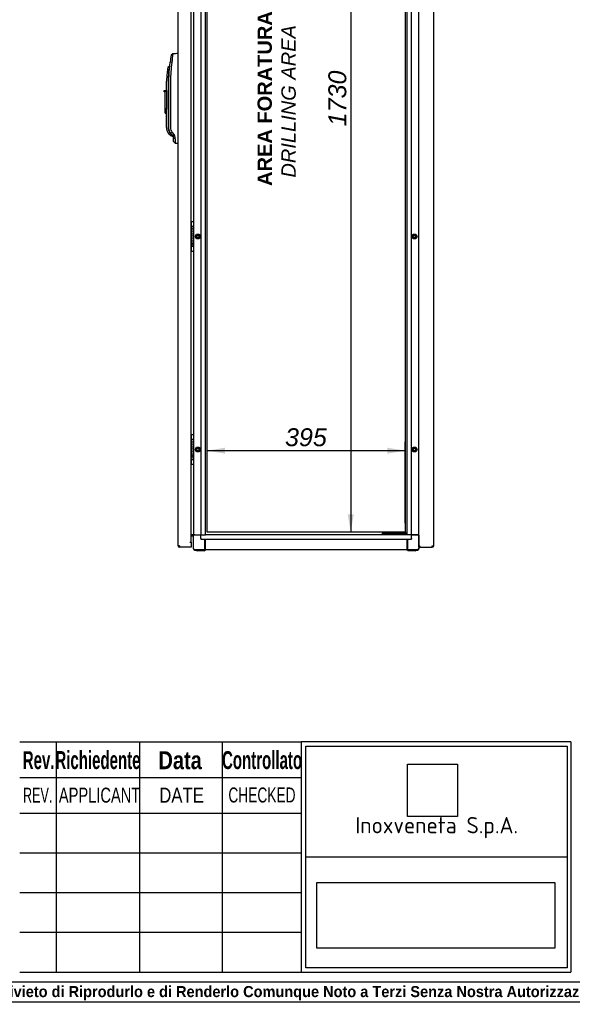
# Model space of a CAD drawing. Extents: x -15 to 412, y 11 to 308.
# Tile 2 of 9: x 115 to 200, y 11 to 162. Entities that reach past the tile are written whole.
import ezdxf
from ezdxf.lldxf.tags import DXFTag

# ---------------------------------------------------------------- set-up
doc = ezdxf.new("R2010")
doc.units = 0
doc.layers.get('0').update_dxf_attribs({"linetype": 'CONTINUOUS'})
for name, color, linetype in [('_TRANSLATION', 7, 'CONTINUOUS'), ('AE00198_03', 7, 'CONTINUOUS'), ('AE00219_00', 7, 'CONTINUOUS'), ('AE00219_03', 7, 'CONTINUOUS'), ('AE00368_00', 7, 'CONTINUOUS'), ('AE00500_10', 7, 'CONTINUOUS'), ('AE00992_10', 7, 'CONTINUOUS'), ('DEFAULT', 7, 'CONTINUOUS'), ('DV2__TRANSLATION', 7, 'CONTINUOUS'), ('F0000001_24', 7, 'CONTINUOUS'), ('F0000001_47', 7, 'CONTINUOUS'), ('M0000000_06', 7, 'CONTINUOUS'), ('M0000000_29', 7, 'CONTINUOUS'), ('M0000000_44', 7, 'CONTINUOUS'), ('M0000000_54', 7, 'CONTINUOUS'), ('M0000000_56', 7, 'CONTINUOUS'), ('M0000001_30', 7, 'CONTINUOUS')]:
    doc.layers.add(name, color=color, linetype=linetype)
doc.styles.add('SEACAD_ARIAL', font='arial.ttf')
doc.styles.add('SEACAD_ARIAL_NARROW', font='ARIALN.TTF', dxfattribs={"width": 0.8})
doc.styles.add('SEACAD_ARIALB', font='arialbd.ttf', dxfattribs={"width": 0.9})
doc.styles.add('SEACAD_ARIALI', font='ariali.ttf')
tags = doc.linetypes.add('CENTER2', pattern=[28.575, 19.05, -3.175, 3.175, -3.175]).pattern_tags.tags
tags[10:11] = [DXFTag(74, 4), DXFTag(75, 0), DXFTag(340, '0'), DXFTag(46, 0.0), DXFTag(50, 0.0), DXFTag(44, 0.0), DXFTag(45, 0.0)]
tags[8:9] = [DXFTag(74, 4), DXFTag(75, 0), DXFTag(340, '0'), DXFTag(46, 0.0), DXFTag(50, 0.0), DXFTag(44, 0.0), DXFTag(45, 0.0)]
tags[6:7] = [DXFTag(74, 4), DXFTag(75, 0), DXFTag(340, '0'), DXFTag(46, 0.0), DXFTag(50, 0.0), DXFTag(44, 0.0), DXFTag(45, 0.0)]
tags[4:5] = [DXFTag(74, 4), DXFTag(75, 0), DXFTag(340, '0'), DXFTag(46, 0.0), DXFTag(50, 0.0), DXFTag(44, 0.0), DXFTag(45, 0.0)]
doc.dimstyles.new('ISO', dxfattribs={"dimtxt": 2.75, "dimasz": 2.75, "dimexe": 1.375, "dimexo": 1.375, "dimgap": 0.6875, "dimtad": 1, "dimdec": 1, "dimlfac": 13.000013, "dimtxsty": 'SEACAD_ARIAL', "dimblk1": '_SE_FILLED', "dimblk2": '_SE_FILLED', "dimsah": 1, "dimcen": 1.375, "dimazin": 3, "dimtfac": 0.7, "dimtdec": 3, "dimtmove": 0, "dimatfit": 3})
picture_1 = doc.add_image_def('image1.jpg', size_in_pixel=(55, 57))
picture_2 = doc.add_image_def('image2.bmp', size_in_pixel=(138, 38))

# ---------------------------------------------------------------- blocks, each defined once
blk = doc.blocks.new('SE1')
at = {"layer": 'AE00198_03', "color": 7, "linetype": 'CONTINUOUS'}
for p, q in [((141.7, 130.5), (141.7, 129.94)), ((141.75, 130.5), (141.7, 130.5)), ((141.7, 126.78), (141.7, 126.23)), ((141.7, 126.23), (141.75, 126.23)), ((141.7, 97.8), (141.7, 97.25)), ((141.75, 97.8), (141.7, 97.8)), ((141.7, 94.09), (141.7, 93.53)), ((141.7, 93.53), (141.75, 93.53))]:
    blk.add_line(p, q, dxfattribs=at)
for centre, start, end in [((142.11, 130.04), 132.1747, 135.145), ((142.11, 126.68), 224.855, 227.8253), ((142.11, 97.35), 132.1747, 135.145), ((142.11, 93.99), 224.855, 227.8253)]:
    blk.add_arc(centre, 0.615, start, end, dxfattribs=at)
at = {"layer": 'AE00219_00', "color": 7, "linetype": 'CONTINUOUS'}
for p, q in [((171.57, 82.63), (171.6, 82.61)), ((172.06, 82.61), (171.6, 82.61)), ((171.6, 82.61), (171.6, 82.59)), ((172.06, 82.61), (172.08, 82.63)), ((172.06, 82.59), (172.06, 82.61)), ((173.5, 82.63), (173.52, 82.61)), ((173.98, 82.61), (173.52, 82.61)), ((173.52, 82.61), (173.52, 82.59)), ((173.98, 82.61), (174.01, 82.63)), ((173.98, 82.59), (173.98, 82.61))]:
    blk.add_line(p, q, dxfattribs=at)
at = {"layer": 'AE00219_03', "color": 7, "linetype": 'CONTINUOUS'}
for p, q in [((178.92, 127.09), (178.91, 127.09)), ((178.92, 126.17), (178.92, 127.09)), ((178.91, 126.17), (178.92, 126.17)), ((178.92, 94.4), (178.91, 94.4)), ((178.92, 93.48), (178.92, 94.4)), ((178.91, 93.48), (178.92, 93.48))]:
    blk.add_line(p, q, dxfattribs=at)
at = {"layer": 'AE00368_00', "color": 7, "linetype": 'CONTINUOUS'}
for p, q in [((171.1, 82.63), (171.04, 82.63)), ((171.04, 82.63), (171.04, 82.59)), ((172.61, 82.59), (172.61, 82.63)), ((172.97, 82.63), (172.97, 82.59)), ((174.54, 82.59), (174.54, 82.63))]:
    blk.add_line(p, q, dxfattribs=at)
for centre, start, end in [((171.34, 82.58), 16.6015, 90), ((172.32, 82.58), 90, 163.3985), ((173.26, 82.58), 16.6015, 90), ((174.24, 82.58), 90, 163.3985)]:
    blk.add_arc(centre, 0.0538, start, end, dxfattribs=at)
at = {"layer": 'AE00500_10', "color": 7, "linetype": 'CONTINUOUS'}
for p, q in [((176.6, 130.45), (176.64, 130.45)), ((142.3, 128.36), (142.5, 128.72)), ((142.38, 128.36), (142.55, 128.65)), ((142.51, 128.72), (142.92, 128.72)), ((142.55, 128.65), (142.88, 128.65)), ((142.88, 128.65), (143.05, 128.36)), ((142.92, 128.72), (143.13, 128.36)), ((175.53, 128.36), (175.73, 128.72)), ((175.61, 128.36), (175.78, 128.65)), ((175.74, 128.72), (176.15, 128.72)), ((175.78, 128.65), (176.11, 128.65)), ((176.11, 128.65), (176.28, 128.36)), ((176.15, 128.72), (176.36, 128.36)), ((176.64, 129.73), (176.6, 129.73)), ((142.5, 128), (142.3, 128.36)), ((142.55, 128.07), (142.38, 128.36)), ((142.92, 128), (142.51, 128)), ((142.88, 128.07), (142.55, 128.07)), ((143.05, 128.36), (142.88, 128.07)), ((143.13, 128.36), (142.92, 128)), ((175.73, 128), (175.53, 128.36)), ((175.78, 128.07), (175.61, 128.36)), ((176.15, 128), (175.74, 128)), ((176.11, 128.07), (175.78, 128.07)), ((176.28, 128.36), (176.11, 128.07)), ((176.36, 128.36), (176.15, 128)), ((176.6, 126.99), (176.64, 126.99)), ((176.64, 126.27), (176.6, 126.27)), ((176.6, 97.76), (176.64, 97.76)), ((176.64, 97.04), (176.6, 97.04)), ((142.3, 95.67), (142.5, 96.03)), ((142.5, 95.31), (142.3, 95.67)), ((142.38, 95.67), (142.55, 95.96)), ((142.55, 95.38), (142.38, 95.67)), ((142.51, 96.03), (142.92, 96.03)), ((142.92, 95.31), (142.51, 95.31)), ((142.55, 95.96), (142.88, 95.96)), ((142.88, 95.38), (142.55, 95.38)), ((142.88, 95.96), (143.05, 95.67)), ((143.05, 95.67), (142.88, 95.38)), ((142.92, 96.03), (143.13, 95.67)), ((143.13, 95.67), (142.92, 95.31)), ((175.53, 95.67), (175.73, 96.03)), ((175.73, 95.31), (175.53, 95.67)), ((175.61, 95.67), (175.78, 95.96)), ((175.78, 95.38), (175.61, 95.67)), ((175.74, 96.03), (176.15, 96.03)), ((176.15, 95.31), (175.74, 95.31)), ((175.78, 95.96), (176.11, 95.96)), ((176.11, 95.38), (175.78, 95.38)), ((176.11, 95.96), (176.28, 95.67)), ((176.28, 95.67), (176.11, 95.38)), ((176.15, 96.03), (176.36, 95.67)), ((176.36, 95.67), (176.15, 95.31)), ((176.6, 94.3), (176.64, 94.3)), ((176.64, 93.58), (176.6, 93.58))]:
    blk.add_line(p, q, dxfattribs=at)
for centre in [(142.71, 128.36), (175.94, 128.36), (142.71, 95.67), (175.94, 95.67)]:
    blk.add_circle(centre, 0.189, dxfattribs=at)
for centre, radius, start, end in [((142.71, 128.36), 0.231, 75, 15), ((142.51, 128.72), 0.00385, 90, 150), ((142.92, 128.72), 0.00385, 30, 90), ((175.94, 128.36), 0.231, 75, 15), ((175.74, 128.72), 0.00385, 90, 150), ((176.15, 128.72), 0.00385, 30, 90), ((142.3, 128.36), 0.00385, 150, 210), ((142.51, 128), 0.00385, 210, 270), ((142.92, 128), 0.00385, 270, 330), ((143.13, 128.36), 0.00385, 330, 30), ((175.53, 128.36), 0.00385, 150, 210), ((175.74, 128), 0.00385, 210, 270), ((176.15, 128), 0.00385, 270, 330), ((176.36, 128.36), 0.00385, 330, 30), ((142.3, 95.67), 0.00385, 150, 210), ((142.71, 95.67), 0.231, 75, 15), ((142.51, 96.03), 0.00385, 90, 150), ((142.51, 95.31), 0.00385, 210, 270), ((142.92, 96.03), 0.00385, 30, 90), ((142.92, 95.31), 0.00385, 270, 330), ((143.13, 95.67), 0.00385, 330, 30), ((175.53, 95.67), 0.00385, 150, 210), ((175.94, 95.67), 0.231, 75, 15), ((175.74, 96.03), 0.00385, 90, 150), ((175.74, 95.31), 0.00385, 210, 270), ((176.15, 96.03), 0.00385, 30, 90), ((176.15, 95.31), 0.00385, 270, 330), ((176.36, 95.67), 0.00385, 330, 30)]:
    blk.add_arc(centre, radius, start, end, dxfattribs=at)
at = {"layer": 'AE00992_10', "color": 7, "linetype": 'CONTINUOUS'}
for p, q in [((138.89, 156.37), (138.63, 156.15)), ((139.65, 156.4), (139.67, 156.4)), ((138.33, 154.43), (138.1, 154.24)), ((138.3, 153.54), (138.45, 155.06)), ((138.39, 154.43), (138.33, 154.43)), ((138.71, 155.02), (138.45, 155.06)), ((138.21, 153.44), (137.98, 153.46)), ((138.26, 152.17), (138.3, 153.44)), ((138.3, 153.44), (138.3, 153.54)), ((137.91, 150.71), (137.91, 152.17)), ((138.14, 152.17), (138.14, 145.06)), ((138.26, 145.07), (138.26, 152.17)), ((138.52, 152.17), (138.52, 145.07)), ((137.52, 150.55), (137.52, 150.71)), ((137.52, 150.71), (137.71, 150.71)), ((137.71, 150.55), (137.52, 150.55)), ((137.71, 150.71), (137.91, 150.71)), ((137.71, 150.71), (137.71, 150.55)), ((137.71, 147.94), (137.71, 150.55)), ((137.91, 150.71), (137.91, 147.94)), ((137.71, 147.25), (137.71, 147.94)), ((137.91, 147.94), (137.71, 147.94)), ((137.71, 147.25), (137.91, 147.25)), ((137.91, 147.94), (137.91, 147.88)), ((137.91, 145.06), (137.91, 147.88)), ((138.36, 143.98), (138.18, 144.19)), ((138.36, 143.98), (138.51, 143.82)), ((138.48, 144.26), (138.49, 144.25)), ((138.56, 144.14), (138.49, 144.25)), ((138.51, 143.82), (138.91, 143.66)), ((138.54, 144.12), (138.61, 144.08)), ((138.77, 144.31), (138.56, 144.14)), ((138.79, 143.83), (138.56, 144.14)), ((138.77, 144.31), (139, 144)), ((139, 144), (138.79, 143.83)), ((138.91, 143.68), (138.79, 143.83)), ((139.11, 143.81), (138.91, 143.68)), ((139, 144), (139.11, 143.81)), ((138.98, 142.92), (138.98, 143.45)), ((139.24, 143.31), (138.98, 143.45)), ((138.98, 142.92), (139.25, 142.65)), ((139.25, 142.65), (139.25, 142.65)), ((139.67, 142.63), (139.65, 142.63))]:
    blk.add_line(p, q, dxfattribs=at)
for centre, radius, start, end in [((159.26, 152.17), 21.01, 169.0809, 172.0958), ((160.39, 152.85), 21.79, 170.6918, 174.277), ((149.06, 152.17), 11.15, 169.3078, 173.3301), ((156.54, 151.79), 18.41, 171.7754, 174.8738), ((159.26, 152.17), 21.01, 173.6973, 173.7967), ((159.23, 152.17), 20.71, 172.0905, 180.0053), ((149.06, 152.17), 11.15, 173.3301, 180), ((149.06, 152.17), 10.92, 173.3301, 180), ((139.44, 145.06), 1.54, 180, 214.7721), ((139.44, 145.06), 1.31, 180, 226.2292), ((139.78, 145.07), 1.26, 180.0222, 216.789), ((138.09, 142.73), 1.46, 72.2752, 86.6201), ((138.6, 143.45), 0.385, 359.9994, 36.8112), ((138.27, 143.32), 0.975, 359.3937, 29.8475), ((155.81, 143.06), 16.57, 179.1395, 181.4422)]:
    blk.add_arc(centre, radius, start, end, dxfattribs=at)
for centre, major_axis, start_param, end_param in [((139.7, 155.05), (38.57, 1.35), 1.570796, 1.590473), ((139.7, 143.98), (38.57, -1.35), 4.701927, 4.712389)]:
    blk.add_ellipse(centre, major_axis=major_axis, ratio=0.034878, start_param=start_param, end_param=end_param, dxfattribs=at)
for points, degree, knots in [([(138.48, 144.26), (138.37, 144.44), (138.31, 144.65), (138.26, 144.85), (138.26, 145.07)], 2, [0, 0, 0, 0.5, 0.5, 1, 1, 1]), ([(138.82, 143.8), (138.82, 143.79), (138.83, 143.78), (138.84, 143.77), (138.84, 143.76), (138.85, 143.75), (138.86, 143.74), (138.86, 143.72), (138.87, 143.72), (138.87, 143.71), (138.88, 143.7), (138.88, 143.69), (138.89, 143.68), (138.89, 143.68), (138.89, 143.67), (138.9, 143.67), (138.9, 143.67), (138.9, 143.66), (138.9, 143.66), (138.9, 143.66), (138.91, 143.66), (138.91, 143.66), (138.91, 143.66)], 3, [0, 0, 0, 0, 0.0259325, 0.051743, 0.0774354, 0.1030134, 0.128481, 0.1538419, 0.1791003, 0.2042602, 0.2293255, 0.2543005, 0.2791893, 0.303996, 0.328725, 0.3533805, 0.3779669, 0.4024885, 0.4269496, 0.4513548, 0.4757085, 0.5000152, 0.5000152, 0.5000152, 0.5000152])]:
    blk.add_open_spline(points, degree=degree, knots=knots, dxfattribs=at)
at = {"layer": 'DV2__TRANSLATION', "color": 7, "linetype": 'CENTER2'}
for p, q in [((144.14, 82.98), (144.14, 216.05)), ((174.52, 216.05), (174.52, 82.98)), ((174.52, 82.98), (144.14, 82.98))]:
    blk.add_line(p, q, dxfattribs=at)
at = {"layer": 'F0000001_24', "color": 7, "linetype": 'CONTINUOUS'}
for p, q in [((141.67, 129.94), (142.02, 129.94)), ((141.75, 130.58), (141.75, 130.59)), ((141.75, 129.95), (141.75, 130.58)), ((141.75, 129.94), (141.75, 129.95)), ((141.79, 130.63), (142.02, 130.63)), ((142.06, 130.59), (142.06, 130.58)), ((142.06, 130.58), (142.06, 129.95)), ((142.06, 129.95), (142.06, 129.9)), ((142.06, 129.9), (142.06, 126.82)), ((141.7, 128.93), (141.67, 128.93)), ((141.67, 128.91), (141.7, 128.91)), ((141.7, 128.62), (141.67, 128.62)), ((141.67, 128.6), (141.7, 128.6)), ((141.76, 129.41), (141.75, 129.41)), ((141.75, 129.41), (141.75, 129.39)), ((141.75, 129.39), (141.76, 129.39)), ((141.7, 128.31), (141.67, 128.31)), ((141.67, 128.29), (141.7, 128.29)), ((141.86, 128.22), (141.67, 128.22)), ((141.67, 128.2), (141.72, 128.2)), ((141.7, 127.81), (141.7, 127.5)), ((141.7, 127.5), (141.7, 127.5)), ((141.7, 127.5), (141.71, 127.5)), ((141.72, 127.52), (141.72, 127.81)), ((141.78, 128.2), (141.86, 128.2)), ((141.86, 128.2), (141.86, 128.22)), ((141.9, 127.4), (141.9, 127.44)), ((141.9, 127.06), (141.9, 127.1)), ((142.02, 126.78), (141.67, 126.78)), ((141.75, 126.78), (141.75, 126.78)), ((141.75, 126.15), (141.75, 126.78)), ((141.75, 126.13), (141.75, 126.15)), ((141.79, 126.09), (142.02, 126.09)), ((142.06, 126.82), (142.06, 126.78)), ((142.06, 126.78), (142.06, 126.15)), ((142.06, 126.15), (142.06, 126.13)), ((141.67, 97.25), (142.02, 97.25)), ((141.75, 97.88), (141.75, 97.9)), ((141.75, 97.26), (141.75, 97.88)), ((141.75, 97.25), (141.75, 97.26)), ((141.76, 96.72), (141.75, 96.72)), ((141.75, 96.72), (141.75, 96.7)), ((141.75, 96.7), (141.76, 96.7)), ((141.79, 97.94), (142.02, 97.94)), ((142.06, 97.9), (142.06, 97.88)), ((142.06, 97.88), (142.06, 97.26)), ((142.06, 97.26), (142.06, 97.21)), ((142.06, 97.21), (142.06, 94.13)), ((141.7, 96.24), (141.67, 96.24)), ((141.67, 96.21), (141.7, 96.21)), ((141.7, 95.93), (141.67, 95.93)), ((141.67, 95.91), (141.7, 95.91)), ((141.7, 95.62), (141.67, 95.62)), ((141.67, 95.6), (141.7, 95.6)), ((141.86, 95.53), (141.67, 95.53)), ((141.67, 95.51), (141.72, 95.51)), ((141.78, 95.51), (141.86, 95.51)), ((141.86, 95.51), (141.86, 95.53)), ((142.02, 94.09), (141.67, 94.09)), ((141.7, 95.11), (141.7, 94.81)), ((141.7, 94.81), (141.7, 94.81)), ((141.7, 94.81), (141.71, 94.81)), ((141.72, 94.83), (141.72, 95.11)), ((141.75, 94.08), (141.75, 94.09)), ((141.75, 93.45), (141.75, 94.08)), ((141.9, 94.71), (141.9, 94.75)), ((141.9, 94.36), (141.9, 94.4)), ((142.06, 94.13), (142.06, 94.08)), ((142.06, 94.08), (142.06, 93.45)), ((141.75, 93.44), (141.75, 93.45)), ((141.79, 93.4), (142.02, 93.4)), ((142.06, 93.45), (142.06, 93.44))]:
    blk.add_line(p, q, dxfattribs=at)
for centre in [(141.86, 127.25), (141.86, 94.56)]:
    blk.add_circle(centre, 0.0473, dxfattribs=at)
for centre, radius, start, end in [((141.79, 130.59), 0.0385, 90, 180), ((142.02, 130.59), 0.0385, 0, 90), ((142.02, 129.9), 0.0385, 0, 90), ((141.55, 127.23), 0.176, 313.1112, 335.4085), ((141.87, 127.26), 0.176, 131.3534, 155.4085), ((141.79, 126.13), 0.0385, 180, 270), ((142.02, 126.82), 0.0385, 270, 0), ((142.02, 126.13), 0.0385, 270, 0), ((141.79, 97.9), 0.0385, 90, 180), ((142.02, 97.9), 0.0385, 0, 90), ((142.02, 97.21), 0.0385, 0, 90), ((141.55, 94.54), 0.176, 313.1112, 335.4085), ((141.87, 94.57), 0.176, 131.3534, 155.4085), ((142.02, 94.13), 0.0385, 270, 0), ((141.79, 93.44), 0.0385, 180, 270), ((142.02, 93.44), 0.0385, 270, 0)]:
    blk.add_arc(centre, radius, start, end, dxfattribs=at)
for points, knots in [([(141.76, 129.39), (141.83, 129.42), (141.86, 129.49), (141.86, 129.54), (141.86, 129.63), (141.81, 129.71), (141.7, 129.71), (141.69, 129.71), (141.68, 129.71), (141.67, 129.71)], [0, 0, 0, 0, 0.2499787, 0.2499787, 0.2499787, 0.4999858, 0.4999858, 0.4999858, 0.518742, 0.518742, 0.518742, 0.518742]), ([(141.86, 129.15), (141.86, 129.24), (141.81, 129.32), (141.7, 129.32), (141.69, 129.32), (141.68, 129.32), (141.67, 129.32)], [0, 0, 0, 0, 0.3333333, 0.3333333, 0.3333333, 0.3583413, 0.3583413, 0.3583413, 0.3583413]), ([(141.67, 129.3), (141.68, 129.3), (141.69, 129.3), (141.7, 129.3), (141.8, 129.3), (141.84, 129.22), (141.84, 129.15), (141.84, 129.09), (141.8, 129.01), (141.7, 129.01)], [0.4783249, 0.4783249, 0.4783249, 0.4783249, 0.5, 0.5, 0.5, 0.75, 0.75, 0.75, 1, 1, 1, 1]), ([(141.67, 128.99), (141.68, 128.99), (141.69, 128.99), (141.7, 128.99), (141.81, 128.99), (141.86, 129.08), (141.86, 129.15)], [0.4183676, 0.4183676, 0.4183676, 0.4183676, 0.5, 0.5, 0.5, 1, 1, 1, 1]), ([(141.69, 129.69), (141.69, 129.69), (141.69, 129.69), (141.7, 129.69), (141.8, 129.69), (141.84, 129.61), (141.84, 129.54)], [0.6507899, 0.6507899, 0.6507899, 0.6507899, 0.6652315, 0.6652315, 0.6652315, 1, 1, 1, 1]), ([(141.76, 128.61), (141.83, 128.64), (141.86, 128.71), (141.86, 128.76), (141.86, 128.84), (141.81, 128.93), (141.7, 128.93)], [0, 0, 0, 0, 0.500028, 0.500028, 0.500028, 1, 1, 1, 1]), ([(141.7, 128.91), (141.8, 128.91), (141.84, 128.83), (141.84, 128.76), (141.84, 128.69), (141.8, 128.62), (141.7, 128.62)], [0, 0, 0, 0, 0.333291, 0.333291, 0.333291, 1, 1, 1, 1]), ([(141.7, 128.6), (141.8, 128.6), (141.84, 128.52), (141.84, 128.45), (141.84, 128.39), (141.79, 128.31), (141.7, 128.31)], [0, 0, 0, 0, 0.670744, 0.670744, 0.670744, 1, 1, 1, 1]), ([(141.67, 127.9), (141.68, 127.89), (141.69, 127.89), (141.7, 127.89), (141.81, 127.89), (141.86, 127.98), (141.86, 128.06)], [0.4183715, 0.4183715, 0.4183715, 0.4183715, 0.5, 0.5, 0.5, 1, 1, 1, 1]), ([(141.86, 127.66), (141.86, 127.74), (141.81, 127.83), (141.7, 127.83), (141.69, 127.83), (141.68, 127.83), (141.67, 127.83)], [0, 0, 0, 0, 0.3336663, 0.3336663, 0.3336663, 0.3587055, 0.3587055, 0.3587055, 0.3587055]), ([(141.72, 128.2), (141.8, 128.19), (141.84, 128.12), (141.84, 128.06), (141.84, 127.99), (141.8, 127.92), (141.7, 127.92)], [0, 0, 0, 0, 0.5, 0.5, 0.5, 1, 1, 1, 1]), ([(141.71, 127.16), (141.75, 127.09), (141.82, 127.05), (141.89, 127.05), (141.9, 127.05), (141.9, 127.05), (141.9, 127.06)], [0, 0, 0, 0, 0.5, 0.5, 0.5, 1, 1, 1, 1]), ([(141.72, 127.81), (141.8, 127.8), (141.84, 127.73), (141.84, 127.66), (141.84, 127.6), (141.8, 127.53), (141.72, 127.52)], [0, 0, 0, 0, 0.5, 0.5, 0.5, 1, 1, 1, 1]), ([(141.9, 127.1), (141.9, 127.1), (141.9, 127.1), (141.89, 127.1), (141.82, 127.1), (141.74, 127.14), (141.74, 127.25), (141.74, 127.3), (141.75, 127.34), (141.79, 127.36), (141.81, 127.39), (141.85, 127.4), (141.89, 127.4), (141.9, 127.4), (141.9, 127.4), (141.9, 127.4)], [0, 0, 0, 0, 0.2, 0.2, 0.2, 0.4, 0.4, 0.4, 0.6, 0.6, 0.6, 0.8, 0.8, 0.8, 1, 1, 1, 1]), ([(141.9, 127.44), (141.9, 127.44), (141.9, 127.44), (141.89, 127.44), (141.84, 127.44), (141.79, 127.43), (141.76, 127.39)], [0, 0, 0, 0, 0.5, 0.5, 0.5, 1, 1, 1, 1]), ([(141.76, 96.7), (141.83, 96.72), (141.86, 96.8), (141.86, 96.85), (141.86, 96.93), (141.81, 97.02), (141.7, 97.02), (141.69, 97.02), (141.68, 97.02), (141.67, 97.01)], [0, 0, 0, 0, 0.2499787, 0.2499787, 0.2499787, 0.4999858, 0.4999858, 0.4999858, 0.518742, 0.518742, 0.518742, 0.518742]), ([(141.67, 96.99), (141.68, 96.99), (141.69, 97), (141.7, 97), (141.8, 97), (141.84, 96.92), (141.84, 96.85)], [0.6361807, 0.6361807, 0.6361807, 0.6361807, 0.6652315, 0.6652315, 0.6652315, 1, 1, 1, 1]), ([(141.86, 96.46), (141.86, 96.54), (141.81, 96.63), (141.7, 96.63), (141.69, 96.63), (141.68, 96.63), (141.67, 96.63)], [0, 0, 0, 0, 0.3333333, 0.3333333, 0.3333333, 0.3583413, 0.3583413, 0.3583413, 0.3583413]), ([(141.67, 96.6), (141.68, 96.61), (141.69, 96.61), (141.7, 96.61), (141.8, 96.61), (141.84, 96.53), (141.84, 96.46), (141.84, 96.39), (141.8, 96.32), (141.7, 96.32)], [0.4783249, 0.4783249, 0.4783249, 0.4783249, 0.5, 0.5, 0.5, 0.75, 0.75, 0.75, 1, 1, 1, 1]), ([(141.67, 96.3), (141.68, 96.3), (141.69, 96.3), (141.7, 96.3), (141.81, 96.3), (141.86, 96.38), (141.86, 96.46)], [0.4183676, 0.4183676, 0.4183676, 0.4183676, 0.5, 0.5, 0.5, 1, 1, 1, 1]), ([(141.67, 95.2), (141.68, 95.2), (141.69, 95.2), (141.7, 95.2), (141.81, 95.2), (141.86, 95.29), (141.86, 95.37)], [0.4183715, 0.4183715, 0.4183715, 0.4183715, 0.5, 0.5, 0.5, 1, 1, 1, 1]), ([(141.76, 95.92), (141.83, 95.94), (141.86, 96.02), (141.86, 96.07), (141.86, 96.15), (141.81, 96.24), (141.7, 96.24)], [0, 0, 0, 0, 0.500028, 0.500028, 0.500028, 1, 1, 1, 1]), ([(141.7, 96.21), (141.8, 96.21), (141.84, 96.14), (141.84, 96.07), (141.84, 96), (141.8, 95.93), (141.7, 95.93)], [0, 0, 0, 0, 0.333291, 0.333291, 0.333291, 1, 1, 1, 1]), ([(141.7, 95.91), (141.8, 95.91), (141.84, 95.83), (141.84, 95.76), (141.84, 95.69), (141.79, 95.62), (141.7, 95.62)], [0, 0, 0, 0, 0.670744, 0.670744, 0.670744, 1, 1, 1, 1]), ([(141.72, 95.51), (141.8, 95.5), (141.84, 95.43), (141.84, 95.37), (141.84, 95.3), (141.8, 95.22), (141.7, 95.22)], [0, 0, 0, 0, 0.5, 0.5, 0.5, 1, 1, 1, 1]), ([(141.86, 94.97), (141.86, 95.05), (141.81, 95.14), (141.7, 95.14), (141.69, 95.14), (141.68, 95.13), (141.67, 95.13)], [0, 0, 0, 0, 0.3336663, 0.3336663, 0.3336663, 0.3587055, 0.3587055, 0.3587055, 0.3587055]), ([(141.71, 94.47), (141.75, 94.4), (141.82, 94.36), (141.89, 94.36), (141.9, 94.36), (141.9, 94.36), (141.9, 94.36)], [0, 0, 0, 0, 0.5, 0.5, 0.5, 1, 1, 1, 1]), ([(141.72, 95.11), (141.8, 95.1), (141.84, 95.04), (141.84, 94.97), (141.84, 94.91), (141.8, 94.84), (141.72, 94.83)], [0, 0, 0, 0, 0.5, 0.5, 0.5, 1, 1, 1, 1]), ([(141.9, 94.4), (141.9, 94.4), (141.9, 94.4), (141.89, 94.4), (141.82, 94.4), (141.74, 94.45), (141.74, 94.56), (141.74, 94.6), (141.75, 94.64), (141.79, 94.67), (141.81, 94.7), (141.85, 94.71), (141.89, 94.71), (141.9, 94.71), (141.9, 94.71), (141.9, 94.71)], [0, 0, 0, 0, 0.2, 0.2, 0.2, 0.4, 0.4, 0.4, 0.6, 0.6, 0.6, 0.8, 0.8, 0.8, 1, 1, 1, 1]), ([(141.9, 94.75), (141.9, 94.75), (141.9, 94.75), (141.89, 94.75), (141.84, 94.75), (141.79, 94.73), (141.76, 94.7)], [0, 0, 0, 0, 0.5, 0.5, 0.5, 1, 1, 1, 1])]:
    blk.add_open_spline(points, degree=3, knots=knots, dxfattribs=at)
for points in [[(141.7, 129.01), (141.69, 129.01), (141.68, 129.01), (141.67, 129.01)], [(141.7, 128.29), (141.81, 128.29), (141.86, 128.37), (141.86, 128.46)], [(141.84, 129.54), (141.84, 129.5), (141.82, 129.43), (141.76, 129.41)], [(141.86, 128.46), (141.86, 128.51), (141.83, 128.58), (141.76, 128.61)], [(141.7, 127.92), (141.69, 127.92), (141.68, 127.92), (141.67, 127.92)], [(141.67, 127.81), (141.68, 127.81), (141.69, 127.81), (141.7, 127.81)], [(141.71, 127.34), (141.71, 127.36), (141.69, 127.37), (141.68, 127.39)], [(141.71, 127.5), (141.82, 127.51), (141.86, 127.59), (141.86, 127.66)], [(141.86, 128.06), (141.86, 128.12), (141.83, 128.17), (141.78, 128.2)], [(141.84, 96.85), (141.84, 96.8), (141.82, 96.74), (141.76, 96.72)], [(141.7, 96.32), (141.69, 96.32), (141.68, 96.32), (141.67, 96.32)], [(141.7, 95.22), (141.69, 95.22), (141.68, 95.22), (141.67, 95.22)], [(141.7, 95.6), (141.81, 95.6), (141.86, 95.68), (141.86, 95.76)], [(141.86, 95.76), (141.86, 95.82), (141.83, 95.89), (141.76, 95.92)], [(141.86, 95.37), (141.86, 95.43), (141.83, 95.48), (141.78, 95.51)], [(141.67, 95.11), (141.68, 95.11), (141.69, 95.11), (141.7, 95.11)], [(141.71, 94.64), (141.71, 94.66), (141.69, 94.68), (141.68, 94.69)], [(141.71, 94.81), (141.82, 94.81), (141.86, 94.9), (141.86, 94.97)]]:
    blk.add_open_spline(points, degree=3, dxfattribs=at)
at = {"layer": 'F0000001_47', "color": 7, "linetype": 'CONTINUOUS'}
for p, q in [((176.64, 80.78), (176.64, 218.25)), ((178.91, 80.88), (178.91, 218.15)), ((176.64, 80.78), (176.75, 80.78)), ((176.64, 80.67), (176.64, 80.78)), ((176.64, 80.78), (176.75, 80.78)), ((176.64, 80.67), (176.75, 80.67)), ((176.75, 80.78), (176.85, 80.88)), ((176.75, 80.78), (176.85, 80.88)), ((176.75, 80.67), (176.75, 80.78)), ((176.75, 80.67), (178.69, 80.67)), ((178.69, 80.88), (178.91, 80.88)), ((178.69, 80.67), (178.69, 80.67))]:
    blk.add_line(p, q, dxfattribs=at)
for centre, radius, start, end in [((178.69, 80.88), 0.215, 270, 360), ((165.31, 80.87), 13.38, 359.1297, 0.0518)]:
    blk.add_arc(centre, radius, start, end, dxfattribs=at)
at = {"layer": 'M0000000_06', "color": 7, "linetype": 'CONTINUOUS'}
for p, q in [((142.25, 82.59), (142, 82.59)), ((142, 82.52), (142, 82.59)), ((142, 82.52), (142, 80.48)), ((142.25, 82.52), (142, 82.52)), ((142.06, 80.48), (142.06, 82.52)), ((142.25, 82.59), (143.17, 82.59)), ((143.17, 82.52), (142.25, 82.52)), ((143.79, 80.48), (143.79, 81.9)), ((143.87, 80.48), (143.87, 81.9)), ((174.79, 81.9), (174.79, 80.48)), ((174.87, 81.9), (174.87, 80.48)), ((176.41, 82.59), (175.48, 82.59)), ((176.41, 82.52), (175.48, 82.52)), ((176.64, 82.59), (176.41, 82.59)), ((176.64, 82.52), (176.41, 82.52)), ((176.6, 82.52), (176.6, 80.48)), ((143.79, 80.28), (142.25, 80.28)), ((142.25, 80.23), (142.56, 80.23)), ((142.56, 80.15), (142.56, 80.28)), ((142.71, 80.13), (142.58, 80.13)), ((143.56, 80.13), (142.71, 80.13)), ((143.69, 80.13), (143.56, 80.13)), ((143.71, 80.15), (143.71, 80.28)), ((143.71, 80.23), (143.79, 80.23)), ((143.79, 80.23), (143.79, 80.48)), ((143.79, 80.23), (143.87, 80.23)), ((143.87, 80.23), (143.87, 80.48)), ((174.79, 80.48), (174.79, 80.23)), ((174.87, 80.23), (174.79, 80.23)), ((174.87, 80.48), (174.87, 80.23)), ((176.41, 80.28), (174.87, 80.28)), ((174.87, 80.23), (174.94, 80.23)), ((174.94, 80.15), (174.94, 80.28)), ((175.1, 80.13), (174.96, 80.13)), ((175.94, 80.13), (175.1, 80.13)), ((176.08, 80.13), (175.94, 80.13)), ((176.1, 80.15), (176.1, 80.28)), ((176.1, 80.23), (176.41, 80.23)), ((176.66, 80.78), (176.66, 80.78)), ((176.66, 80.48), (176.66, 80.67))]:
    blk.add_line(p, q, dxfattribs=at)
for centre, radius, start, end in [((142.25, 80.48), 0.25, 180, 270), ((142.25, 80.48), 0.192, 180, 270), ((142.58, 80.15), 0.0192, 180, 270), ((143.69, 80.15), 0.0192, 270, 0), ((174.96, 80.15), 0.0192, 180, 270), ((176.08, 80.15), 0.0192, 270, 0), ((176.41, 80.48), 0.192, 270, 0), ((176.41, 80.48), 0.25, 270, 0)]:
    blk.add_arc(centre, radius, start, end, dxfattribs=at)
at = {"layer": 'M0000000_29', "color": 7, "linetype": 'CONTINUOUS'}
for p, q in [((143.17, 216.44), (143.17, 82.59)), ((143.87, 82.59), (143.87, 216.44)), ((174.79, 216.44), (174.79, 82.59)), ((175.48, 82.59), (175.48, 216.44)), ((176.6, 82.59), (176.6, 216.44)), ((142.06, 168.44), (142.06, 130.59)), ((142.06, 126.13), (142.06, 97.9)), ((142.06, 93.44), (142.06, 82.59)), ((141.96, 82.59), (141.67, 82.59)), ((142, 82.59), (141.96, 82.59)), ((143.17, 82.59), (143.27, 82.59)), ((143.27, 82.59), (143.58, 82.59)), ((143.58, 82.59), (143.87, 82.59)), ((175.07, 82.59), (174.79, 82.59)), ((175.39, 82.59), (175.07, 82.59)), ((175.39, 82.59), (175.48, 82.59))]:
    blk.add_line(p, q, dxfattribs=at)
at = {"layer": 'M0000000_44', "color": 7, "linetype": 'CONTINUOUS'}
for p, q in [((143.17, 82.31), (143.17, 82.59)), ((143.17, 82), (143.17, 82.31)), ((143.17, 82), (143.17, 81.9)), ((143.17, 81.9), (175.48, 81.9)), ((174.79, 82.59), (143.87, 82.59)), ((175.48, 82.31), (175.48, 82.59)), ((175.48, 82), (175.48, 82.31)), ((175.48, 82), (175.48, 81.9)), ((174.79, 80.28), (143.87, 80.28))]:
    blk.add_line(p, q, dxfattribs=at)
at = {"layer": 'M0000000_54', "color": 7, "linetype": 'CONTINUOUS'}
for p, q in [((141.67, 82.5), (141.91, 82.5)), ((141.91, 82.49), (141.67, 82.49)), ((141.67, 82.4), (141.91, 82.4)), ((141.91, 82.5), (141.91, 82.59)), ((141.91, 82.5), (142, 82.5)), ((141.91, 82.4), (141.91, 82.49))]:
    blk.add_line(p, q, dxfattribs=at)
for radius, start in [(0.246, 67.0066), (0.154, 51.3178)]:
    blk.add_arc((141.91, 82.25), radius, start, 90, dxfattribs=at)
at = {"layer": 'M0000000_56', "color": 7, "linetype": 'CONTINUOUS'}
for p, q in [((171.06, 82.67), (171.06, 82.82)), ((171.06, 82.63), (171.06, 82.67)), ((171.1, 82.86), (171.44, 82.86)), ((171.44, 82.63), (171.1, 82.63)), ((171.44, 82.86), (174.29, 82.86)), ((174.29, 82.63), (171.44, 82.63)), ((174.29, 82.86), (174.64, 82.86)), ((174.64, 82.63), (174.29, 82.63)), ((174.64, 82.86), (174.79, 82.86)), ((174.67, 82.63), (174.64, 82.63)), ((174.67, 82.82), (174.67, 82.67))]:
    blk.add_line(p, q, dxfattribs=at)
for centre, start, end in [((171.1, 82.82), 90, 180), ((171.1, 82.67), 180, 270), ((174.64, 82.82), 0, 90), ((174.64, 82.67), 270, 0)]:
    blk.add_arc(centre, 0.0385, start, end, dxfattribs=at)
at = {"layer": 'M0000001_30', "color": 7, "linetype": 'CONTINUOUS'}
for p, q in [((139.67, 80.88), (139.67, 218.15)), ((141.67, 81.44), (141.67, 217.59)), ((139.89, 80.88), (139.67, 80.88)), ((141.67, 80.67), (139.89, 80.67)), ((139.89, 80.67), (139.89, 80.67)), ((141.5, 81.44), (141.5, 81.44)), ((141.5, 81.44), (141.5, 81.44)), ((141.5, 81.44), (141.67, 81.44)), ((141.5, 81.44), (141.67, 81.44)), ((141.67, 81.44), (141.67, 80.88)), ((141.67, 80.88), (141.67, 80.67))]:
    blk.add_line(p, q, dxfattribs=at)
for centre, radius, start, end in [((139.89, 80.88), 0.215, 180, 270), ((151.74, 80.86), 11.85, 179.8886, 180.9299)]:
    blk.add_arc(centre, radius, start, end, dxfattribs=at)
blk = doc.blocks.new('DMBLK82')
at = {"layer": '_TRANSLATION', "linetype": 'CONTINUOUS'}
for points in [[(165.72, 213.3), (166.63, 213.3), (166.17, 216.05)], [(165.72, 85.73), (166.17, 82.98), (166.63, 85.73)]]:
    blk.add_hatch(color=7, dxfattribs=at).paths.add_polyline_path(points)
at = {"layer": '_TRANSLATION', "color": 7, "linetype": 'CONTINUOUS'}
for p, q in [((173.15, 216.05), (164.8, 216.05)), ((166.17, 216.05), (166.17, 82.98)), ((173.15, 82.98), (164.8, 82.98))]:
    blk.add_line(p, q, dxfattribs=at)
at = {"layer": '_TRANSLATION', "color": 7, "linetype": 'CONTINUOUS', "style": 'SEACAD_ARIALI'}
blk.add_text('1730', height=2.75, rotation=90, dxfattribs=at).set_placement((165.49, 145.24))
blk = doc.blocks.new('_SE_FILLED')
at = {"color": 0}
blk.add_line((0, 0), (-1, 0), dxfattribs=at)
blk.add_solid([(0, 0), (-1, -0.1665), (-1, 0.1665), (0, 0)], dxfattribs=at)
blk = doc.blocks.new('DMBLK83')
at = {"layer": '_TRANSLATION', "linetype": 'CONTINUOUS'}
for points in [[(146.89, 95.94), (144.14, 95.48), (146.89, 95.02)], [(171.77, 95.94), (171.77, 95.02), (174.52, 95.48)]]:
    blk.add_hatch(color=7, dxfattribs=at).paths.add_polyline_path(points)
at = {"layer": '_TRANSLATION', "color": 7, "linetype": 'CONTINUOUS'}
for p, q in [((144.14, 84.35), (144.14, 96.85)), ((174.52, 84.35), (174.52, 96.85)), ((174.52, 95.48), (144.14, 95.48))]:
    blk.add_line(p, q, dxfattribs=at)
at = {"layer": '_TRANSLATION', "color": 7, "linetype": 'CONTINUOUS', "style": 'SEACAD_ARIALI'}
blk.add_text('395', height=2.75, dxfattribs=at).set_placement((156.09, 96.17))

msp = doc.modelspace()

# ---------------------------------------------------------------- linework, layer by layer
at = {"color": 7, "linetype": 'CONTINUOUS'}
msp.add_line((6.2345, 10.9591), (412.092, 10.9591), dxfattribs=at)
at = {"layer": 'DEFAULT', "color": 7, "linetype": 'CONTINUOUS'}
for p, q in [((115.3658, 50.8402), (158.5658, 50.8402)), ((120.9658, 50.8402), (120.9658, 15.5023)), ((133.7658, 50.8402), (133.7658, 15.5023)), ((146.4658, 50.8402), (146.4658, 15.5023)), ((199.9658, 50.8402), (158.5642, 50.8402)), ((158.5658, 50.8402), (158.5658, 15.5023)), ((159.2671, 50.1757), (199.3666, 50.1757)), ((159.2671, 16.162), (159.2671, 50.1757)), ((199.3666, 50.1757), (199.3666, 16.162)), ((199.9658, 50.8402), (199.9658, 15.5023)), ((115.3658, 45.3523), (158.5658, 45.3523)), ((115.3658, 39.9023), (158.5658, 39.9023)), ((115.3658, 33.8023), (158.5658, 33.8023)), ((159.2671, 33.1714), (199.3666, 33.1714)), ((115.3658, 27.7023), (158.5658, 27.7023)), ((115.3658, 21.6023), (158.5658, 21.6023)), ((115.3658, 15.5023), (158.5658, 15.5023)), ((158.5642, 15.5023), (199.9658, 15.5023)), ((199.3666, 16.162), (159.2671, 16.162)), ((6.2345, 13.9879), (412.092, 13.9879))]:
    msp.add_line(p, q, dxfattribs=at)

# ---------------------------------------------------------------- block references
at = {"layer": '_TRANSLATION'}
msp.add_blockref('SE1', (0, 0), dxfattribs=at)

# ---------------------------------------------------------------- texts
for s, insert, char_height, width, attachment_point, style in [('{\\fArial|b1||i0||c0|p34;\\C7;\\H2.75;\\W0.6;Rev.}', (118.2755, 46.5974), 2.75, 4.503482, 8, 'SEACAD_ARIALB'), ('{\\fArial|b1||i0||c0|p34;\\C7;\\H2.75;\\W0.6;Richiedente}', (127.3742, 46.6077), 2.75, 12.230363, 8, 'SEACAD_ARIALB'), ('{\\fArial|b1||i0||c0|p34;\\C7;\\H2.75;\\W0.8;Data}', (139.9887, 46.5846), 2.75, 6.782651, 8, 'SEACAD_ARIALB'), ('{\\fArial|b1||i0||c0|p34;\\C7;\\H2.75;\\W0.6;Controllato}', (152.5636, 46.6077), 2.75, 11.31616, 8, 'SEACAD_ARIALB'), ('{\\fArial Narrow|b0||i0||c0|p34;\\C7;\\H2.3;\\W0.8;CHECKED}', (152.5482, 41.4833), 2.3, 10.751842, 8, 'SEACAD_ARIAL_NARROW'), ('{\\fArial|b0||i0||c0|p34;\\C7;\\H2.3;\\W0.6;REV.}', (118.1251, 41.4841), 2.3, 5.042658, 8, 'SEACAD_ARIAL'), ('{\\fArial|b0||i0||c0|p34;\\C7;\\H2.3;\\W0.7;APPLICANT}', (121.3755, 41.4586), 2.3, 12.129892, 7, 'SEACAD_ARIAL'), ('{\\fArial|b0||i0||c0|p34;\\C7;\\H2.3;\\W0.8;DATE}', (140.2091, 41.4841), 2.3, 7.085974, 8, 'SEACAD_ARIAL')]:
    msp.add_mtext(s, dxfattribs=dict(insert=insert, char_height=char_height, width=width, attachment_point=attachment_point, style=style))
for s, insert, char_height, width, attachment_point in [('{\\fSolid Edge ANSI|b0||i0||c0|p34;\\C7;\\H2.5;\\W1.;Inoxveneta S.p.A.}', (179.3665, 37.657), 2.5, 38.906797, 5), ('{\\fArial|b1||i0||c0|p34;\\C7;\\H1.7;\\W0.94;A Termini di Legge ci Riserviamo la Proprietà di questo Disegno con Divieto di Riprodurlo e di Renderlo Comunque Noto a Terzi Senza Nostra Autorizzazione}', (122.3664, 11.137), 1.7, 175.011409, 8)]:
    msp.add_mtext(s, dxfattribs=dict(insert=insert, char_height=char_height, width=width, attachment_point=attachment_point))
at = {"layer": '_TRANSLATION', "insert": (154.8143, 149.0658), "char_height": 2.2, "width": 30.578523, "attachment_point": 5, "rotation": 90}
msp.add_mtext('{\\fArial|b0||i0||c0|p34;\\C7;\\H2.2;\\W1.; }{\\fArial|b1||i0||c0|p34;\\C7;\\H2.2;\\W1.;AREA FORATURA \\P}{\\fArial|b0||i1||c0|p34;\\C7;\\H2.2;\\W1.;DRILLING AREA}', dxfattribs=at)

# ---------------------------------------------------------------- dimensions: what is measured, and where the dimension line sits
at = {"layer": '_TRANSLATION', "color": 7, "linetype": 'CONTINUOUS'}
dim = msp.add_linear_dim(base=(166.1745, 216.0537), p1=(174.5207, 216.0537), p2=(174.5207, 82.9769), angle=270, text='\\A1;<>', dimstyle='ISO', dxfattribs=at)
dim.commit()
dim.dimension.update_dxf_attribs({"geometry": 'DMBLK82', "text_midpoint": (166.1745, 149.5153), "dimtype": 161})
dim = msp.add_linear_dim(base=(144.1361, 95.4797), p1=(174.5207, 82.9769), p2=(144.1361, 82.9769), text='\\A1;<>', dimstyle='ISO', dxfattribs=at)
dim.commit()
dim.dimension.update_dxf_attribs({"geometry": 'DMBLK83', "text_midpoint": (159.3284, 95.4797), "dimtype": 160})

# ---------------------------------------------------------------- pictures from other files: only their frames are drawn
image = msp.add_image(picture_1, insert=(174.8624, 39.3783), size_in_units=(7.7193, 8), rotation=0)
image.dxf.flags = 7
image = msp.add_image(picture_2, insert=(160.9653, 19.1718), size_in_units=(36.5125, 10.0542))
image.dxf.flags = 7

doc.saveas('drawing.dxf')
